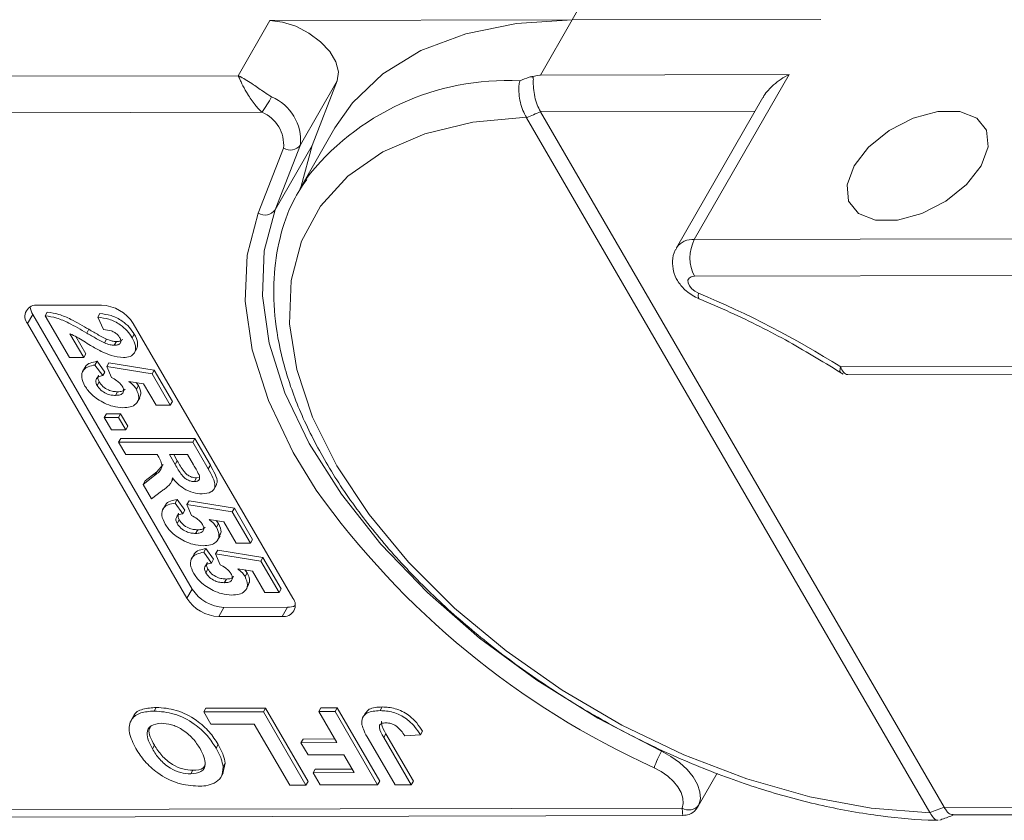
# Model space of a CAD drawing. Header units: millimetres. Extents: x 2471 to 3393, y -390 to 262.
# Tile 47 of 49: x 3224 to 3254, y 76 to 100. Entities that reach past the tile are written whole.
import ezdxf

# ---------------------------------------------------------------- set-up
doc = ezdxf.new("R2010")
doc.units = ezdxf.units.MM

msp = doc.modelspace()

# ---------------------------------------------------------------- linework, layer by layer
at = {"color": 7, "linetype": 'Continuous', "lineweight": 15}
for p, q in [((3240.68, 100.315), (3241.819, 102.297)), ((3231.361, 100.294), (3230.384, 98.595)), ((3231.361, 100.294), (3240.68, 100.315)), ((3239.704, 98.616), (3240.68, 100.315)), ((3248.357, 100.332), (3240.68, 100.315)), ((3230.384, 98.595), (3209.658, 98.549)), ((3232.3, 96.458), (3233.439, 98.44)), ((3232.659, 96.437), (3233.439, 98.44)), ((3239.704, 98.616), (3247.381, 98.633)), ((3247.381, 98.633), (3244.452, 93.536)), ((3246.565, 97.919), (3243.903, 93.286)), ((3246.324, 97.499), (3239.706, 97.485)), ((3209.66, 97.418), (3231.117, 97.465)), ((3239.278, 97.298), (3239.271, 97.31)), ((3251.718, 75.859), (3239.278, 97.298)), ((3239.706, 97.485), (3239.709, 97.481)), ((3252.162, 76.018), (3239.709, 97.481)), ((3233.364, 96.985), (3232.29, 95.116)), ((3231.781, 96.356), (3231.002, 94.353)), ((3231.521, 94.455), (3232.3, 96.458)), ((3232.659, 96.437), (3231.521, 94.455)), ((3232.328, 95.183), (3232.659, 96.437)), ((3232.29, 95.116), (3232.455, 95.385)), ((3244.452, 93.536), (3266.039, 93.583)), ((3266.042, 92.452), (3244.455, 92.404)), ((3224.207, 91.51), (3226.166, 91.514)), ((3224.044, 91.227), (3223.881, 90.944)), ((3228.962, 82.752), (3224.044, 91.227)), ((3224.427, 91.187), (3224.492, 91.3)), ((3225.177, 89.894), (3224.427, 91.187)), ((3226.053, 91.14), (3226.118, 91.253)), ((3226.23, 90.759), (3226.053, 91.14)), ((3228.799, 82.468), (3223.881, 90.944)), ((3227.147, 90.951), (3232.065, 82.476)), ((3225.19, 90.63), (3225.617, 89.895)), ((3225.372, 90.542), (3225.682, 90.008)), ((3225.709, 90.654), (3225.774, 90.768)), ((3227.111, 90.506), (3227.176, 90.619)), ((3226.254, 90.352), (3226.319, 90.466)), ((3226.561, 90.278), (3226.627, 90.391)), ((3225.617, 89.895), (3225.682, 90.008)), ((3227.176, 90.034), (3227.257, 90.175)), ((3225.617, 89.895), (3225.177, 89.894)), ((3225.665, 89.604), (3225.584, 89.463)), ((3225.963, 89.667), (3226.028, 89.781)), ((3225.963, 89.667), (3226.204, 89.338)), ((3226.028, 89.781), (3226.269, 89.451)), ((3226.331, 89.617), (3226.396, 89.731)), ((3226.469, 89.285), (3226.331, 89.617)), ((3226.331, 89.617), (3227.728, 89.392)), ((3226.396, 89.731), (3227.793, 89.505)), ((3248.967, 89.609), (3266.054, 89.647)), ((3226.204, 89.338), (3226.269, 89.451)), ((3227.728, 89.392), (3227.793, 89.505)), ((3227.728, 89.392), (3228.287, 88.428)), ((3227.793, 89.505), (3228.352, 88.542)), ((3249.189, 89.375), (3265.919, 89.412)), ((3226.027, 89.035), (3226.093, 89.148)), ((3227.465, 89.086), (3227.012, 89.163)), ((3227.236, 89.125), (3227.305, 89.032)), ((3227.24, 88.919), (3227.305, 89.032)), ((3227.847, 88.428), (3227.465, 89.086)), ((3226.598, 88.729), (3226.663, 88.843)), ((3227.269, 88.518), (3227.35, 88.659)), ((3228.287, 88.428), (3227.847, 88.428)), ((3228.287, 88.428), (3228.352, 88.542)), ((3226.251, 88.043), (3226.316, 88.156)), ((3226.316, 88.156), (3226.756, 88.157)), ((3226.691, 88.044), (3226.756, 88.157)), ((3226.756, 88.157), (3226.976, 87.777)), ((3226.251, 88.043), (3226.691, 88.044)), ((3226.472, 87.663), (3226.251, 88.043)), ((3226.691, 88.044), (3226.911, 87.664)), ((3226.911, 87.664), (3226.976, 87.777)), ((3226.911, 87.664), (3226.472, 87.663)), ((3226.692, 87.283), (3226.757, 87.396)), ((3226.692, 87.283), (3228.978, 87.288)), ((3226.913, 86.902), (3226.692, 87.283)), ((3226.757, 87.396), (3229.043, 87.401)), ((3228.978, 87.288), (3229.043, 87.401)), ((3228.978, 87.288), (3229.46, 86.458)), ((3229.043, 87.401), (3229.525, 86.571)), ((3227.88, 86.904), (3226.913, 86.902)), ((3227.929, 86.819), (3227.88, 86.904)), ((3228.818, 86.907), (3228.261, 86.905)), ((3228.261, 86.905), (3228.439, 86.599)), ((3228.392, 86.906), (3228.504, 86.712)), ((3229.006, 86.583), (3228.818, 86.907)), ((3227.87, 86.373), (3228.063, 86.6)), ((3228.439, 86.599), (3228.504, 86.712)), ((3229.46, 86.458), (3229.525, 86.571)), ((3227.449, 85.978), (3227.805, 86.26)), ((3227.514, 86.091), (3227.87, 86.373)), ((3227.805, 86.26), (3227.87, 86.373)), ((3227.449, 85.978), (3227.514, 86.091)), ((3227.707, 85.533), (3227.449, 85.978)), ((3228.294, 86.011), (3228.376, 86.153)), ((3229.031, 86.069), (3229.096, 86.183)), ((3229.096, 86.183), (3229.154, 86.192)), ((3229.629, 85.828), (3229.711, 85.97)), ((3228.021, 85.774), (3227.707, 85.533)), ((3228.435, 85.408), (3228.5, 85.521)), ((3228.435, 85.408), (3228.675, 85.078)), ((3228.5, 85.521), (3228.741, 85.192)), ((3228.802, 85.358), (3228.867, 85.471)), ((3228.941, 85.026), (3228.802, 85.358)), ((3228.802, 85.358), (3230.199, 85.133)), ((3228.867, 85.471), (3230.265, 85.246)), ((3228.136, 85.345), (3228.055, 85.203)), ((3228.675, 85.078), (3228.741, 85.192)), ((3230.199, 85.133), (3230.265, 85.246)), ((3230.199, 85.133), (3230.758, 84.169)), ((3230.265, 85.246), (3230.824, 84.282)), ((3228.499, 84.776), (3228.564, 84.889)), ((3229.937, 84.827), (3229.484, 84.903)), ((3229.707, 84.865), (3229.776, 84.773)), ((3229.711, 84.66), (3229.776, 84.773)), ((3230.319, 84.168), (3229.937, 84.827)), ((3229.069, 84.47), (3229.134, 84.583)), ((3229.741, 84.258), (3229.822, 84.4)), ((3230.758, 84.169), (3230.319, 84.168)), ((3230.758, 84.169), (3230.824, 84.282)), ((3229.317, 83.887), (3229.383, 84)), ((3229.317, 83.887), (3229.558, 83.557)), ((3229.383, 84), (3229.623, 83.671)), ((3229.685, 83.837), (3229.75, 83.95)), ((3229.823, 83.505), (3229.685, 83.837)), ((3229.685, 83.837), (3231.082, 83.611)), ((3229.75, 83.95), (3231.147, 83.725)), ((3229.019, 83.824), (3228.938, 83.682)), ((3229.558, 83.557), (3229.623, 83.671)), ((3231.082, 83.611), (3231.147, 83.725)), ((3231.082, 83.611), (3231.641, 82.648)), ((3231.147, 83.725), (3231.706, 82.761)), ((3229.382, 83.255), (3229.447, 83.368)), ((3230.819, 83.305), (3230.366, 83.382)), ((3230.59, 83.344), (3230.659, 83.252)), ((3230.594, 83.138), (3230.659, 83.252)), ((3231.201, 82.647), (3230.819, 83.305)), ((3229.952, 82.949), (3230.017, 83.062)), ((3228.962, 82.752), (3228.799, 82.468)), ((3230.623, 82.737), (3230.705, 82.879)), ((3231.641, 82.648), (3231.201, 82.647)), ((3231.641, 82.648), (3231.706, 82.761)), ((3229.943, 82.188), (3229.78, 81.905)), ((3231.902, 82.192), (3229.943, 82.188)), ((3231.902, 82.192), (3231.739, 81.909)), ((3231.739, 81.909), (3229.78, 81.905)), ((3227.791, 78.988), (3227.856, 79.101)), ((3229.319, 78.962), (3229.384, 79.075)), ((3229.384, 79.075), (3231.227, 79.079)), ((3231.161, 78.966), (3231.227, 79.079)), ((3231.227, 79.079), (3232.538, 76.819)), ((3232.87, 78.97), (3232.935, 79.083)), ((3232.87, 78.97), (3233.372, 78.971)), ((3233.425, 78.014), (3232.87, 78.97)), ((3232.935, 79.083), (3233.437, 79.084)), ((3233.372, 78.971), (3233.437, 79.084)), ((3233.372, 78.971), (3234.684, 76.711)), ((3233.437, 79.084), (3234.749, 76.824)), ((3234.759, 79.003), (3234.824, 79.116)), ((3227.155, 78.827), (3227.073, 78.686)), ((3229.319, 78.962), (3231.161, 78.966)), ((3229.538, 78.585), (3229.319, 78.962)), ((3231.161, 78.966), (3232.473, 76.706)), ((3234.304, 78.93), (3234.223, 78.789)), ((3230.878, 78.588), (3229.538, 78.585)), ((3231.97, 76.705), (3230.878, 78.588)), ((3236.003, 78.252), (3236.068, 78.365)), ((3232.319, 78.011), (3232.384, 78.125)), ((3232.384, 78.125), (3233.359, 78.127)), ((3235.22, 76.712), (3234.393, 78.137)), ((3234.873, 78.176), (3234.938, 78.289)), ((3234.873, 78.176), (3235.722, 76.713)), ((3234.938, 78.289), (3235.787, 76.827)), ((3236.003, 78.252), (3235.518, 78.221)), ((3227.735, 77.819), (3227.8, 77.933)), ((3229.699, 77.845), (3229.764, 77.958)), ((3232.319, 78.011), (3233.425, 78.014)), ((3232.538, 77.635), (3232.319, 78.011)), ((3233.643, 77.637), (3232.538, 77.635)), ((3233.963, 77.087), (3233.643, 77.637)), ((3228.919, 77.046), (3228.984, 77.16)), ((3229.981, 77.384), (3229.909, 77.057)), ((3229.916, 77.27), (3229.981, 77.384)), ((3232.69, 77.084), (3232.755, 77.197)), ((3232.755, 77.197), (3233.897, 77.2)), ((3229.837, 76.929), (3229.919, 77.07)), ((3232.69, 77.084), (3233.963, 77.087)), ((3232.908, 76.707), (3232.69, 77.084)), ((3244.572, 76.052), (3245.156, 77.068)), ((3232.473, 76.706), (3231.97, 76.705)), ((3232.473, 76.706), (3232.538, 76.819)), ((3234.684, 76.711), (3232.908, 76.707)), ((3234.684, 76.711), (3234.749, 76.824)), ((3235.722, 76.713), (3235.22, 76.712)), ((3235.722, 76.713), (3235.787, 76.827)), ((3244.077, 75.996), (3222.118, 75.948)), ((3252.162, 76.018), (3252.164, 76.014)), ((3252.164, 76.014), (3258.129, 76.027)), ((3222.445, 75.714), (3244.096, 75.762)), ((3251.725, 75.848), (3251.718, 75.859)), ((3252.432, 75.781), (3257.994, 75.793))]:
    msp.add_line(p, q, dxfattribs=at)
at = {"color": 7, "linetype": 'Continuous', "lineweight": 15, "flags": 128}
for points in [[(3233.439, 98.44), (3233.476, 98.712), (3233.397, 99.02), (3233.208, 99.339), (3232.923, 99.644), (3232.566, 99.912), (3232.165, 100.119), (3231.752, 100.25), (3231.361, 100.294)], [(3240.68, 100.315), (3238.962, 100.206), (3237.399, 99.888), (3236.018, 99.368), (3234.847, 98.655), (3233.906, 97.762), (3233.364, 96.985)], [(3239.271, 97.31), (3237.625, 97.159), (3236.14, 96.801), (3234.845, 96.242), (3233.767, 95.493), (3232.925, 94.568), (3232.338, 93.487), (3232.016, 92.27), (3231.965, 90.941), (3232.188, 89.526), (3232.678, 88.054), (3233.427, 86.552), (3234.421, 85.051), (3235.638, 83.58), (3237.056, 82.168), (3238.647, 80.843), (3240.379, 79.63), (3242.218, 78.554), (3244.128, 77.636), (3246.072, 76.893), (3248.011, 76.341), (3249.908, 75.99), (3251.725, 75.848)], [(3249.378, 95.809), (3249.163, 95.228), (3249.209, 94.718), (3249.513, 94.34), (3250.036, 94.139), (3250.717, 94.141), (3251.472, 94.344), (3252.212, 94.725), (3252.845, 95.236), (3253.297, 95.818), (3253.513, 96.399), (3253.467, 96.909), (3253.163, 97.287), (3252.64, 97.487), (3251.959, 97.486), (3251.204, 97.283), (3250.464, 96.902), (3249.83, 96.391), (3249.378, 95.809)], [(3231.002, 94.353), (3230.661, 93.053), (3230.599, 91.638), (3230.818, 90.133), (3231.314, 88.567), (3232.078, 86.967), (3232.789, 85.806)], [(3243.441, 77.749), (3241.474, 78.769), (3239.592, 79.941), (3237.829, 81.242), (3236.218, 82.65), (3234.787, 84.138), (3233.564, 85.679), (3232.571, 87.245), (3231.825, 88.807), (3231.341, 90.336), (3231.127, 91.805), (3231.187, 93.186), (3231.521, 94.455)], [(3244.582, 91.883), (3244.469, 91.943), (3244.371, 92.021), (3244.299, 92.11), (3244.259, 92.2), (3244.257, 92.282), (3244.291, 92.347), (3244.36, 92.39), (3244.455, 92.404)], [(3244.582, 91.883), (3244.574, 91.801), (3244.578, 91.743), (3244.596, 91.713), (3244.601, 91.71)], [(3243.441, 77.749), (3243.731, 77.59), (3243.998, 77.4), (3244.23, 77.186), (3244.417, 76.957), (3244.551, 76.724), (3244.627, 76.495), (3244.641, 76.281), (3244.592, 76.092)], [(3243.213, 77.239), (3243.431, 77.12), (3243.631, 76.978), (3243.805, 76.817), (3243.945, 76.645), (3244.046, 76.47), (3244.103, 76.299), (3244.113, 76.139), (3244.077, 75.996)]]:
    msp.add_lwpolyline(points, dxfattribs=at)
at = {"color": 7, "linetype": 'Continuous', "lineweight": 15}
for centre, radius, start, end in [((3238.677, 90.588), 7.857, 87.1317, 142.3744), ((3225.371, 101.408), 6.969, 325.5444, 330.1305), ((3230.851, 96.596), 1.455, 354.5664, 67.2376), ((3230.695, 96.459), 1.091, 354.5664, 67.2376), ((3231.985, 96.689), 0.391, 238.5972, 323.7029), ((3231.206, 94.686), 0.391, 238.5972, 323.7029), ((3244.383, 92.959), 0.581, 83.1821, 145.5728), ((3245.545, 92.972), 1.229, 152.7297, 207.5188), ((3233.293, 64.747), 29.391, 57.7723, 67.413), ((3224.151, 91.165), 0.349, 80.921, 219.3383), ((3224.475, 91.499), 0.51, 184.4162, 212.2288), ((3226.113, 90.286), 1.229, 32.7297, 87.5188), ((3253.92, 100.892), 25.964, 215.5235, 245.6452), ((3229.996, 83.416), 1.229, 212.7297, 267.5188), ((3229.833, 83.133), 1.229, 212.7297, 267.5188), ((3231.795, 82.254), 0.349, 260.921, 39.3383), ((3231.92, 82.702), 0.51, 268.0228, 295.8286), ((3245.826, 76.378), 2.751, 150.1208, 161.7639), ((3244.284, 76.318), 0.383, 237.2666, 323.7036)]:
    msp.add_arc(centre, radius, start, end, dxfattribs=at)
for centre, major_axis, ratio, start_param, end_param in [((3246.311, 87.403), (17.725, 3.323), 0.703772, 1.838917, 1.85659), ((3246.356, 86.914), (16.947, 3.779), 0.697943, 1.814389, 1.84176), ((3246.356, 86.914), (16.947, 3.779), 0.697943, 4.875973, 4.903344)]:
    msp.add_ellipse(centre, major_axis=major_axis, ratio=ratio, start_param=start_param, end_param=end_param, dxfattribs=at)
for points, knots in [([(3230.384, 98.595), (3230.386, 98.595), (3230.392, 98.592), (3230.411, 98.582), (3230.435, 98.57), (3230.573, 98.498), (3230.809, 98.35), (3231.141, 98.115), (3231.339, 97.986), (3231.414, 97.938)], [0, 0, 0, 0, 0.005088, 0.020369, 0.070807, 0.089086, 0.500311, 0.809226, 1, 1, 1, 1]), ([(3231.117, 97.465), (3231.081, 97.501), (3231.007, 97.572), (3230.894, 97.705), (3230.78, 97.86), (3230.696, 97.991), (3230.596, 98.158), (3230.516, 98.309), (3230.45, 98.447), (3230.423, 98.507), (3230.409, 98.54), (3230.4, 98.558), (3230.394, 98.574), (3230.39, 98.583), (3230.387, 98.589), (3230.386, 98.593), (3230.385, 98.594), (3230.384, 98.595)], [0, 0, 0, 0, 0.101029, 0.204946, 0.337168, 0.474297, 0.5162, 0.743651, 0.85309, 0.914248, 0.93217, 0.960137, 0.976545, 0.986194, 0.994698, 0.995932, 1, 1, 1, 1]), ([(3239.07, 98.435), (3239.07, 98.433), (3239.057, 98.386), (3239.036, 98.263), (3239.038, 98.036), (3239.081, 97.771), (3239.16, 97.514), (3239.234, 97.378), (3239.271, 97.31)], [0, 0, 0, 0, 0.0057799, 0.1637764, 0.3793246, 0.5883639, 0.7941222, 1, 1, 1, 1]), ([(3239.36, 98.552), (3239.468, 98.572), (3239.582, 98.594), (3239.697, 98.615), (3239.704, 98.616)], [0, 0, 0, 0, 0.94198, 1, 1, 1, 1]), ([(3239.36, 98.552), (3239.382, 98.556), (3239.415, 98.562), (3239.454, 98.562), (3239.473, 98.554), (3239.484, 98.535), (3239.487, 98.502), (3239.485, 98.399), (3239.485, 98.212), (3239.527, 97.947), (3239.6, 97.689), (3239.671, 97.553), (3239.706, 97.485)], [0, 0, 0, 0, 0.055733, 0.084124, 0.103153, 0.122049, 0.158109, 0.20608, 0.410942, 0.609388, 0.804636, 1, 1, 1, 1]), ([(3247.381, 98.633), (3247.379, 98.632), (3247.291, 98.588), (3247.122, 98.489), (3246.906, 98.325), (3246.733, 98.151), (3246.616, 98.017), (3246.58, 97.935), (3246.572, 97.916)], [0, 0, 0, 0, 0.005387, 0.256651, 0.513735, 0.721935, 0.935345, 1, 1, 1, 1]), ([(3232.497, 95.396), (3232.353, 95.181), (3231.984, 94.626), (3231.641, 93.594), (3231.448, 92.347), (3231.495, 91.018), (3231.771, 89.63), (3232.277, 88.199), (3233.006, 86.749), (3233.946, 85.305), (3235.08, 83.892), (3236.388, 82.531), (3237.848, 81.244), (3239.438, 80.049), (3241.132, 78.966), (3242.903, 78.009), (3244.726, 77.195), (3246.571, 76.536), (3248.413, 76.041), (3250.187, 75.731), (3251.365, 75.627), (3251.937, 75.617), (3251.974, 75.617)], [0, 0, 0, 0, 0.032948, 0.084626, 0.136361, 0.188637, 0.241669, 0.295356, 0.349443, 0.403696, 0.457945, 0.512136, 0.566263, 0.620337, 0.674379, 0.728415, 0.782466, 0.836555, 0.890706, 0.944946, 0.996431, 1, 1, 1, 1]), ([(3243.914, 93.281), (3243.897, 93.258), (3243.809, 93.142), (3243.767, 92.882), (3243.795, 92.557), (3243.928, 92.25), (3244.169, 91.959), (3244.42, 91.788), (3244.579, 91.72), (3244.6, 91.71)], [0, 0, 0, 0, 0.044462, 0.223663, 0.386177, 0.550689, 0.736549, 0.964805, 1, 1, 1, 1]), ([(3244.6, 91.71), (3244.922, 91.573), (3245.856, 91.171), (3247.36, 90.417), (3248.491, 89.724), (3249.043, 89.386)], [0, 0, 0, 0, 0.210903, 0.614122, 1, 1, 1, 1]), ([(3224.427, 91.187), (3224.546, 91.169), (3224.785, 91.132), (3225.228, 90.936), (3225.526, 90.761), (3225.709, 90.654)], [0, 0, 0, 0, 0.279551, 0.559332, 1, 1, 1, 1]), ([(3224.492, 91.3), (3224.611, 91.282), (3224.85, 91.245), (3225.293, 91.049), (3225.592, 90.874), (3225.774, 90.768)], [0, 0, 0, 0, 0.279551, 0.559332, 1, 1, 1, 1]), ([(3226.053, 91.14), (3226.165, 91.126), (3226.39, 91.1), (3226.727, 90.937), (3226.97, 90.721), (3227.064, 90.578), (3227.111, 90.506)], [0, 0, 0, 0, 0.280752, 0.55897, 0.779275, 1, 1, 1, 1]), ([(3226.118, 91.253), (3226.231, 91.24), (3226.455, 91.213), (3226.792, 91.05), (3227.035, 90.834), (3227.129, 90.691), (3227.176, 90.619)], [0, 0, 0, 0, 0.280752, 0.55897, 0.779275, 1, 1, 1, 1]), ([(3226.157, 90.088), (3226.046, 90.148), (3225.864, 90.247), (3225.619, 90.399), (3225.411, 90.529), (3225.264, 90.596), (3225.19, 90.63)], [0, 0, 0, 0, 0.339985, 0.560186, 0.78038, 1, 1, 1, 1]), ([(3225.709, 90.654), (3225.809, 90.595), (3225.988, 90.488), (3226.172, 90.394), (3226.254, 90.352)], [0, 0, 0, 0, 0.560235, 1, 1, 1, 1]), ([(3225.774, 90.768), (3225.874, 90.708), (3226.053, 90.602), (3226.237, 90.507), (3226.319, 90.466)], [0, 0, 0, 0, 0.560235, 1, 1, 1, 1]), ([(3226.725, 90.513), (3226.707, 90.541), (3226.671, 90.596), (3226.58, 90.67), (3226.424, 90.744), (3226.31, 90.753), (3226.23, 90.759)], [0, 0, 0, 0, 0.187236, 0.374084, 0.560696, 1, 1, 1, 1]), ([(3226.561, 90.278), (3226.603, 90.28), (3226.687, 90.284), (3226.761, 90.34), (3226.77, 90.425), (3226.74, 90.484), (3226.725, 90.513)], [0, 0, 0, 0, 0.280664, 0.559461, 0.779366, 1, 1, 1, 1]), ([(3227.176, 90.619), (3227.222, 90.532), (3227.311, 90.362), (3227.267, 90.228), (3227.246, 90.162)], [0, 0, 0, 0, 0.511088, 1, 1, 1, 1]), ([(3226.254, 90.352), (3226.313, 90.329), (3226.419, 90.288), (3226.518, 90.281), (3226.561, 90.278)], [0, 0, 0, 0, 0.560117, 1, 1, 1, 1]), ([(3226.319, 90.466), (3226.378, 90.443), (3226.484, 90.402), (3226.583, 90.394), (3226.627, 90.391)], [0, 0, 0, 0, 0.560117, 1, 1, 1, 1]), ([(3226.627, 90.391), (3226.67, 90.392), (3226.752, 90.395), (3226.794, 90.439), (3226.813, 90.461)], [0, 0, 0, 0, 0.520649, 1, 1, 1, 1]), ([(3227.111, 90.506), (3227.154, 90.42), (3227.24, 90.249), (3227.207, 90.042), (3227.063, 89.917), (3226.915, 89.904), (3226.841, 89.898)], [0, 0, 0, 0, 0.280568, 0.55975, 0.779795, 1, 1, 1, 1]), ([(3226.841, 89.898), (3226.716, 89.91), (3226.492, 89.933), (3226.259, 90.041), (3226.157, 90.088)], [0, 0, 0, 0, 0.558458, 1, 1, 1, 1]), ([(3225.656, 89.018), (3225.612, 89.11), (3225.524, 89.292), (3225.582, 89.503), (3225.743, 89.627), (3225.89, 89.654), (3225.963, 89.667)], [0, 0, 0, 0, 0.279948, 0.559031, 0.779331, 1, 1, 1, 1]), ([(3225.667, 89.586), (3225.669, 89.596), (3225.683, 89.666), (3225.815, 89.737), (3225.957, 89.766), (3226.028, 89.781)], [0, 0, 0, 0, 0.083502, 0.541367, 1, 1, 1, 1]), ([(3248.959, 89.454), (3248.952, 89.458), (3248.934, 89.467), (3248.951, 89.55), (3248.966, 89.608), (3248.967, 89.609)], [0, 0, 0, 0, 0.397526, 0.989199, 1, 1, 1, 1]), ([(3248.967, 89.609), (3248.967, 89.608), (3248.989, 89.538), (3249.05, 89.43), (3249.134, 89.366), (3249.184, 89.378), (3249.188, 89.379)], [0, 0, 0, 0, 0.008584, 0.478951, 0.95393, 1, 1, 1, 1]), ([(3226.204, 89.338), (3226.159, 89.329), (3226.068, 89.312), (3225.998, 89.235), (3225.98, 89.139), (3226.012, 89.07), (3226.027, 89.035)], [0, 0, 0, 0, 0.2802995, 0.5599611, 0.7800424, 1, 1, 1, 1]), ([(3226.079, 89.348), (3226.075, 89.345), (3226.05, 89.321), (3226.047, 89.25), (3226.077, 89.182), (3226.093, 89.148)], [0, 0, 0, 0, 0.083768, 0.542013, 1, 1, 1, 1]), ([(3226.258, 88.488), (3226.114, 88.571), (3225.855, 88.719), (3225.717, 88.927), (3225.656, 89.018)], [0, 0, 0, 0, 0.558353, 1, 1, 1, 1]), ([(3226.027, 89.035), (3226.062, 88.987), (3226.131, 88.89), (3226.3, 88.782), (3226.463, 88.735), (3226.553, 88.731), (3226.598, 88.729)], [0, 0, 0, 0, 0.279573, 0.558664, 0.778923, 1, 1, 1, 1]), ([(3226.093, 89.148), (3226.127, 89.1), (3226.196, 89.003), (3226.365, 88.895), (3226.528, 88.848), (3226.618, 88.844), (3226.663, 88.843)], [0, 0, 0, 0, 0.279573, 0.558664, 0.778923, 1, 1, 1, 1]), ([(3226.806, 89.009), (3226.785, 89.039), (3226.743, 89.1), (3226.627, 89.2), (3226.529, 89.253), (3226.469, 89.285)], [0, 0, 0, 0, 0.279963, 0.560065, 1, 1, 1, 1]), ([(3226.598, 88.729), (3226.649, 88.732), (3226.75, 88.736), (3226.843, 88.802), (3226.858, 88.902), (3226.823, 88.973), (3226.806, 89.009)], [0, 0, 0, 0, 0.280898, 0.55946, 0.779497, 1, 1, 1, 1]), ([(3227.012, 89.163), (3227.064, 89.12), (3227.156, 89.043), (3227.214, 88.957), (3227.24, 88.919)], [0, 0, 0, 0, 0.559888, 1, 1, 1, 1]), ([(3227.305, 89.032), (3227.347, 88.94), (3227.417, 88.791), (3227.35, 88.692), (3227.325, 88.655)], [0, 0, 0, 0, 0.621608, 1, 1, 1, 1]), ([(3226.663, 88.843), (3226.715, 88.844), (3226.816, 88.847), (3226.868, 88.899), (3226.894, 88.924)], [0, 0, 0, 0, 0.518665, 1, 1, 1, 1]), ([(3227.24, 88.919), (3227.277, 88.829), (3227.353, 88.65), (3227.251, 88.462), (3227.065, 88.363), (3226.907, 88.354), (3226.828, 88.349)], [0, 0, 0, 0, 0.279007, 0.558619, 0.779074, 1, 1, 1, 1]), ([(3226.828, 88.349), (3226.725, 88.356), (3226.541, 88.369), (3226.344, 88.452), (3226.258, 88.488)], [0, 0, 0, 0, 0.559534, 1, 1, 1, 1]), ([(3227.805, 86.26), (3227.902, 86.332), (3228.038, 86.431), (3228.024, 86.659), (3227.961, 86.766), (3227.929, 86.819)], [0, 0, 0, 0, 0.561022, 0.779295, 1, 1, 1, 1]), ([(3228.439, 86.599), (3228.499, 86.487), (3228.575, 86.347), (3228.72, 86.184), (3228.819, 86.117), (3228.931, 86.075), (3228.997, 86.071), (3229.031, 86.069)], [0, 0, 0, 0, 0.500962, 0.625785, 0.750436, 0.875032, 1, 1, 1, 1]), ([(3228.504, 86.712), (3228.564, 86.6), (3228.64, 86.46), (3228.785, 86.297), (3228.885, 86.23), (3228.996, 86.188), (3229.063, 86.184), (3229.096, 86.183)], [0, 0, 0, 0, 0.500962, 0.625785, 0.750436, 0.875032, 1, 1, 1, 1]), ([(3229.174, 86.281), (3229.144, 86.337), (3229.09, 86.438), (3229.031, 86.539), (3229.006, 86.583)], [0, 0, 0, 0, 0.559921, 1, 1, 1, 1]), ([(3229.525, 86.571), (3229.575, 86.482), (3229.674, 86.303), (3229.758, 86.078), (3229.712, 85.985), (3229.699, 85.958)], [0, 0, 0, 0, 0.417329, 0.831734, 1, 1, 1, 1]), ([(3229.031, 86.069), (3229.067, 86.072), (3229.138, 86.077), (3229.209, 86.15), (3229.187, 86.231), (3229.174, 86.281)], [0, 0, 0, 0, 0.281129, 0.561183, 1, 1, 1, 1]), ([(3229.46, 86.458), (3229.51, 86.368), (3229.611, 86.189), (3229.689, 85.96), (3229.633, 85.82), (3229.518, 85.717), (3229.37, 85.7), (3229.272, 85.689)], [0, 0, 0, 0, 0.251143, 0.500527, 0.625735, 0.75105, 1, 1, 1, 1]), ([(3228.355, 86.184), (3228.341, 86.123), (3228.317, 86.024), (3228.218, 85.922), (3228.123, 85.845), (3228.055, 85.798), (3228.021, 85.774)], [0, 0, 0, 0, 0.339579, 0.559591, 0.779787, 1, 1, 1, 1]), ([(3229.272, 85.689), (3229.18, 85.695), (3228.996, 85.708), (3228.713, 85.836), (3228.498, 86.008), (3228.403, 86.125), (3228.355, 86.184)], [0, 0, 0, 0, 0.2799536, 0.5589329, 0.7791735, 1, 1, 1, 1]), ([(3228.127, 84.759), (3228.083, 84.85), (3227.995, 85.032), (3228.053, 85.244), (3228.214, 85.368), (3228.361, 85.395), (3228.435, 85.408)], [0, 0, 0, 0, 0.279948, 0.559031, 0.779331, 1, 1, 1, 1]), ([(3228.138, 85.326), (3228.14, 85.337), (3228.154, 85.407), (3228.286, 85.478), (3228.429, 85.507), (3228.5, 85.521)], [0, 0, 0, 0, 0.083502, 0.541367, 1, 1, 1, 1]), ([(3228.675, 85.078), (3228.63, 85.07), (3228.54, 85.053), (3228.469, 84.976), (3228.451, 84.88), (3228.483, 84.81), (3228.499, 84.776)], [0, 0, 0, 0, 0.2803, 0.559961, 0.780042, 1, 1, 1, 1]), ([(3228.55, 85.089), (3228.546, 85.086), (3228.522, 85.062), (3228.519, 84.991), (3228.549, 84.923), (3228.564, 84.889)], [0, 0, 0, 0, 0.083768, 0.542013, 1, 1, 1, 1]), ([(3228.729, 84.229), (3228.585, 84.312), (3228.327, 84.46), (3228.188, 84.667), (3228.127, 84.759)], [0, 0, 0, 0, 0.558353, 1, 1, 1, 1]), ([(3228.499, 84.776), (3228.533, 84.727), (3228.602, 84.631), (3228.772, 84.523), (3228.934, 84.475), (3229.024, 84.472), (3229.069, 84.47)], [0, 0, 0, 0, 0.279573, 0.558664, 0.778923, 1, 1, 1, 1]), ([(3228.564, 84.889), (3228.598, 84.841), (3228.667, 84.744), (3228.837, 84.636), (3229, 84.589), (3229.089, 84.585), (3229.134, 84.583)], [0, 0, 0, 0, 0.2795727, 0.5586639, 0.7789233, 1, 1, 1, 1]), ([(3229.277, 84.749), (3229.256, 84.78), (3229.215, 84.841), (3229.099, 84.94), (3229.001, 84.993), (3228.941, 85.026)], [0, 0, 0, 0, 0.279963, 0.560065, 1, 1, 1, 1]), ([(3229.069, 84.47), (3229.12, 84.472), (3229.221, 84.477), (3229.314, 84.542), (3229.329, 84.643), (3229.295, 84.714), (3229.277, 84.749)], [0, 0, 0, 0, 0.280898, 0.55946, 0.779497, 1, 1, 1, 1]), ([(3229.484, 84.903), (3229.535, 84.861), (3229.628, 84.784), (3229.685, 84.698), (3229.711, 84.66)], [0, 0, 0, 0, 0.559888, 1, 1, 1, 1]), ([(3229.776, 84.773), (3229.819, 84.681), (3229.888, 84.532), (3229.821, 84.433), (3229.796, 84.395)], [0, 0, 0, 0, 0.621608, 1, 1, 1, 1]), ([(3229.134, 84.583), (3229.187, 84.585), (3229.287, 84.588), (3229.34, 84.64), (3229.365, 84.665)], [0, 0, 0, 0, 0.518665, 1, 1, 1, 1]), ([(3229.711, 84.66), (3229.749, 84.57), (3229.825, 84.39), (3229.722, 84.203), (3229.536, 84.103), (3229.379, 84.094), (3229.3, 84.09)], [0, 0, 0, 0, 0.279007, 0.558619, 0.779074, 1, 1, 1, 1]), ([(3229.3, 84.09), (3229.196, 84.097), (3229.012, 84.11), (3228.816, 84.192), (3228.729, 84.229)], [0, 0, 0, 0, 0.559534, 1, 1, 1, 1]), ([(3229.01, 83.238), (3228.966, 83.329), (3228.878, 83.511), (3228.936, 83.723), (3229.097, 83.847), (3229.244, 83.873), (3229.317, 83.887)], [0, 0, 0, 0, 0.2799484, 0.5590305, 0.7793307, 1, 1, 1, 1]), ([(3229.021, 83.805), (3229.023, 83.816), (3229.037, 83.886), (3229.169, 83.957), (3229.311, 83.986), (3229.383, 84)], [0, 0, 0, 0, 0.083502, 0.541367, 1, 1, 1, 1]), ([(3229.558, 83.557), (3229.513, 83.549), (3229.422, 83.532), (3229.352, 83.455), (3229.334, 83.358), (3229.366, 83.289), (3229.382, 83.255)], [0, 0, 0, 0, 0.2802995, 0.5599611, 0.7800424, 1, 1, 1, 1]), ([(3229.433, 83.568), (3229.429, 83.564), (3229.404, 83.541), (3229.401, 83.47), (3229.432, 83.402), (3229.447, 83.368)], [0, 0, 0, 0, 0.083768, 0.542013, 1, 1, 1, 1]), ([(3229.612, 82.708), (3229.468, 82.791), (3229.21, 82.939), (3229.071, 83.146), (3229.01, 83.238)], [0, 0, 0, 0, 0.558353, 1, 1, 1, 1]), ([(3229.382, 83.255), (3229.416, 83.206), (3229.485, 83.11), (3229.654, 83.002), (3229.817, 82.954), (3229.907, 82.951), (3229.952, 82.949)], [0, 0, 0, 0, 0.279573, 0.558664, 0.778923, 1, 1, 1, 1]), ([(3229.447, 83.368), (3229.481, 83.32), (3229.55, 83.223), (3229.719, 83.115), (3229.882, 83.068), (3229.972, 83.064), (3230.017, 83.062)], [0, 0, 0, 0, 0.279573, 0.558664, 0.778923, 1, 1, 1, 1]), ([(3230.16, 83.228), (3230.139, 83.259), (3230.097, 83.32), (3229.981, 83.419), (3229.883, 83.472), (3229.823, 83.505)], [0, 0, 0, 0, 0.279963, 0.560065, 1, 1, 1, 1]), ([(3229.952, 82.949), (3230.003, 82.951), (3230.104, 82.956), (3230.197, 83.021), (3230.212, 83.122), (3230.177, 83.193), (3230.16, 83.228)], [0, 0, 0, 0, 0.280898, 0.55946, 0.779497, 1, 1, 1, 1]), ([(3230.366, 83.382), (3230.418, 83.339), (3230.51, 83.263), (3230.568, 83.176), (3230.594, 83.138)], [0, 0, 0, 0, 0.559888, 1, 1, 1, 1]), ([(3230.659, 83.252), (3230.702, 83.159), (3230.771, 83.011), (3230.704, 82.912), (3230.679, 82.874)], [0, 0, 0, 0, 0.621608, 1, 1, 1, 1]), ([(3230.017, 83.062), (3230.069, 83.064), (3230.17, 83.066), (3230.222, 83.119), (3230.248, 83.144)], [0, 0, 0, 0, 0.518665, 1, 1, 1, 1]), ([(3230.594, 83.138), (3230.631, 83.049), (3230.707, 82.869), (3230.605, 82.682), (3230.419, 82.582), (3230.261, 82.573), (3230.182, 82.569)], [0, 0, 0, 0, 0.279007, 0.558619, 0.779074, 1, 1, 1, 1]), ([(3230.182, 82.569), (3230.079, 82.576), (3229.895, 82.588), (3229.698, 82.671), (3229.612, 82.708)], [0, 0, 0, 0, 0.559534, 1, 1, 1, 1]), ([(3227.226, 77.829), (3227.142, 77.996), (3226.975, 78.33), (3227.044, 78.735), (3227.353, 78.958), (3227.645, 78.978), (3227.791, 78.988)], [0, 0, 0, 0, 0.280551, 0.559488, 0.779434, 1, 1, 1, 1]), ([(3227.16, 78.807), (3227.162, 78.821), (3227.18, 78.944), (3227.433, 79.065), (3227.715, 79.089), (3227.856, 79.101)], [0, 0, 0, 0, 0.05675, 0.527711, 1, 1, 1, 1]), ([(3227.791, 78.988), (3227.993, 78.973), (3228.397, 78.944), (3229.011, 78.632), (3229.447, 78.237), (3229.615, 77.976), (3229.699, 77.845)], [0, 0, 0, 0, 0.279942, 0.558704, 0.779045, 1, 1, 1, 1]), ([(3227.856, 79.101), (3228.058, 79.086), (3228.462, 79.057), (3229.076, 78.745), (3229.512, 78.35), (3229.68, 78.089), (3229.764, 77.958)], [0, 0, 0, 0, 0.2799425, 0.558704, 0.7790449, 1, 1, 1, 1]), ([(3234.201, 78.567), (3234.198, 78.642), (3234.193, 78.793), (3234.375, 78.975), (3234.614, 78.992), (3234.759, 79.003)], [0, 0, 0, 0, 0.280122, 0.560355, 1, 1, 1, 1]), ([(3234.302, 78.912), (3234.338, 78.961), (3234.438, 79.096), (3234.673, 79.109), (3234.824, 79.116)], [0, 0, 0, 0, 0.358473, 1, 1, 1, 1]), ([(3234.759, 79.003), (3234.891, 78.995), (3235.155, 78.979), (3235.564, 78.775), (3235.839, 78.509), (3235.948, 78.337), (3236.003, 78.252)], [0, 0, 0, 0, 0.280246, 0.558416, 0.778827, 1, 1, 1, 1]), ([(3234.824, 79.116), (3234.956, 79.108), (3235.22, 79.093), (3235.629, 78.889), (3235.904, 78.622), (3236.013, 78.451), (3236.068, 78.365)], [0, 0, 0, 0, 0.280246, 0.558416, 0.778827, 1, 1, 1, 1]), ([(3234.813, 78.67), (3234.811, 78.668), (3234.794, 78.651), (3234.809, 78.52), (3234.881, 78.392), (3234.938, 78.289)], [0, 0, 0, 0, 0.024971, 0.219843, 1, 1, 1, 1]), ([(3228.011, 78.611), (3227.895, 78.597), (3227.663, 78.569), (3227.51, 78.269), (3227.65, 77.99), (3227.735, 77.819)], [0, 0, 0, 0, 0.279991, 0.559768, 1, 1, 1, 1]), ([(3227.701, 78.534), (3227.675, 78.498), (3227.568, 78.349), (3227.7, 78.112), (3227.8, 77.933)], [0, 0, 0, 0, 0.241235, 1, 1, 1, 1]), ([(3229.205, 77.829), (3229.137, 77.936), (3229.001, 78.149), (3228.68, 78.421), (3228.317, 78.587), (3228.113, 78.603), (3228.011, 78.611)], [0, 0, 0, 0, 0.281021, 0.560116, 0.779939, 1, 1, 1, 1]), ([(3234.393, 78.137), (3234.346, 78.218), (3234.263, 78.363), (3234.22, 78.505), (3234.201, 78.567)], [0, 0, 0, 0, 0.560294, 1, 1, 1, 1]), ([(3234.945, 78.626), (3234.887, 78.623), (3234.799, 78.617), (3234.735, 78.554), (3234.734, 78.413), (3234.811, 78.281), (3234.873, 78.176)], [0, 0, 0, 0, 0.249396, 0.374426, 0.499454, 1, 1, 1, 1]), ([(3235.286, 78.502), (3235.257, 78.523), (3235.197, 78.565), (3235.075, 78.617), (3234.995, 78.623), (3234.945, 78.626)], [0, 0, 0, 0, 0.2806722, 0.5608436, 1, 1, 1, 1]), ([(3235.518, 78.221), (3235.483, 78.276), (3235.422, 78.373), (3235.328, 78.463), (3235.286, 78.502)], [0, 0, 0, 0, 0.561018, 1, 1, 1, 1]), ([(3229.144, 76.67), (3228.94, 76.685), (3228.533, 76.716), (3227.915, 77.035), (3227.48, 77.435), (3227.311, 77.697), (3227.226, 77.829)], [0, 0, 0, 0, 0.279831, 0.558669, 0.779006, 1, 1, 1, 1]), ([(3227.735, 77.819), (3227.802, 77.713), (3227.936, 77.501), (3228.253, 77.227), (3228.616, 77.067), (3228.818, 77.053), (3228.919, 77.046)], [0, 0, 0, 0, 0.281087, 0.560013, 0.779691, 1, 1, 1, 1]), ([(3227.8, 77.933), (3227.867, 77.826), (3228.001, 77.614), (3228.318, 77.34), (3228.681, 77.18), (3228.883, 77.167), (3228.984, 77.16)], [0, 0, 0, 0, 0.281087, 0.560013, 0.779691, 1, 1, 1, 1]), ([(3228.919, 77.046), (3229.036, 77.059), (3229.27, 77.084), (3229.431, 77.379), (3229.291, 77.658), (3229.205, 77.829)], [0, 0, 0, 0, 0.280278, 0.559877, 1, 1, 1, 1]), ([(3229.699, 77.845), (3229.759, 77.735), (3229.867, 77.538), (3229.901, 77.352), (3229.916, 77.27)], [0, 0, 0, 0, 0.560171, 1, 1, 1, 1]), ([(3229.764, 77.958), (3229.824, 77.848), (3229.932, 77.651), (3229.966, 77.465), (3229.981, 77.384)], [0, 0, 0, 0, 0.560171, 1, 1, 1, 1]), ([(3228.984, 77.16), (3229.109, 77.167), (3229.299, 77.179), (3229.35, 77.305), (3229.368, 77.347)], [0, 0, 0, 0, 0.659913, 1, 1, 1, 1]), ([(3229.916, 77.27), (3229.908, 77.15), (3229.895, 76.935), (3229.72, 76.813), (3229.643, 76.76)], [0, 0, 0, 0, 0.559956, 1, 1, 1, 1]), ([(3229.643, 76.76), (3229.56, 76.73), (3229.411, 76.677), (3229.225, 76.672), (3229.144, 76.67)], [0, 0, 0, 0, 0.559564, 1, 1, 1, 1]), ([(3244.096, 75.762), (3244.096, 75.762), (3244.1, 75.758), (3244.093, 75.799), (3244.082, 75.937), (3244.077, 75.996)], [0, 0, 0, 0, 0.0045186, 0.5696109, 1, 1, 1, 1]), ([(3244.095, 75.769), (3244.163, 75.773), (3244.314, 75.783), (3244.499, 75.923), (3244.563, 76.044), (3244.589, 76.093)], [0, 0, 0, 0, 0.3278336, 0.7266561, 1, 1, 1, 1]), ([(3252.432, 75.791), (3252.407, 75.791), (3252.344, 75.791), (3252.248, 75.88), (3252.188, 75.977), (3252.164, 76.014)], [0, 0, 0, 0, 0.298319, 0.731116, 1, 1, 1, 1]), ([(3251.974, 75.625), (3251.963, 75.623), (3251.918, 75.614), (3251.828, 75.683), (3251.759, 75.793), (3251.725, 75.848)], [0, 0, 0, 0, 0.149456, 0.574604, 1, 1, 1, 1]), ([(3252.021, 75.623), (3252.044, 75.631), (3252.189, 75.682), (3252.333, 75.735), (3252.455, 75.781)], [0, 0, 0, 0, 0.155556, 1, 1, 1, 1])]:
    msp.add_open_spline(points, degree=3, knots=knots, dxfattribs=at)

doc.saveas('drawing.dxf')
